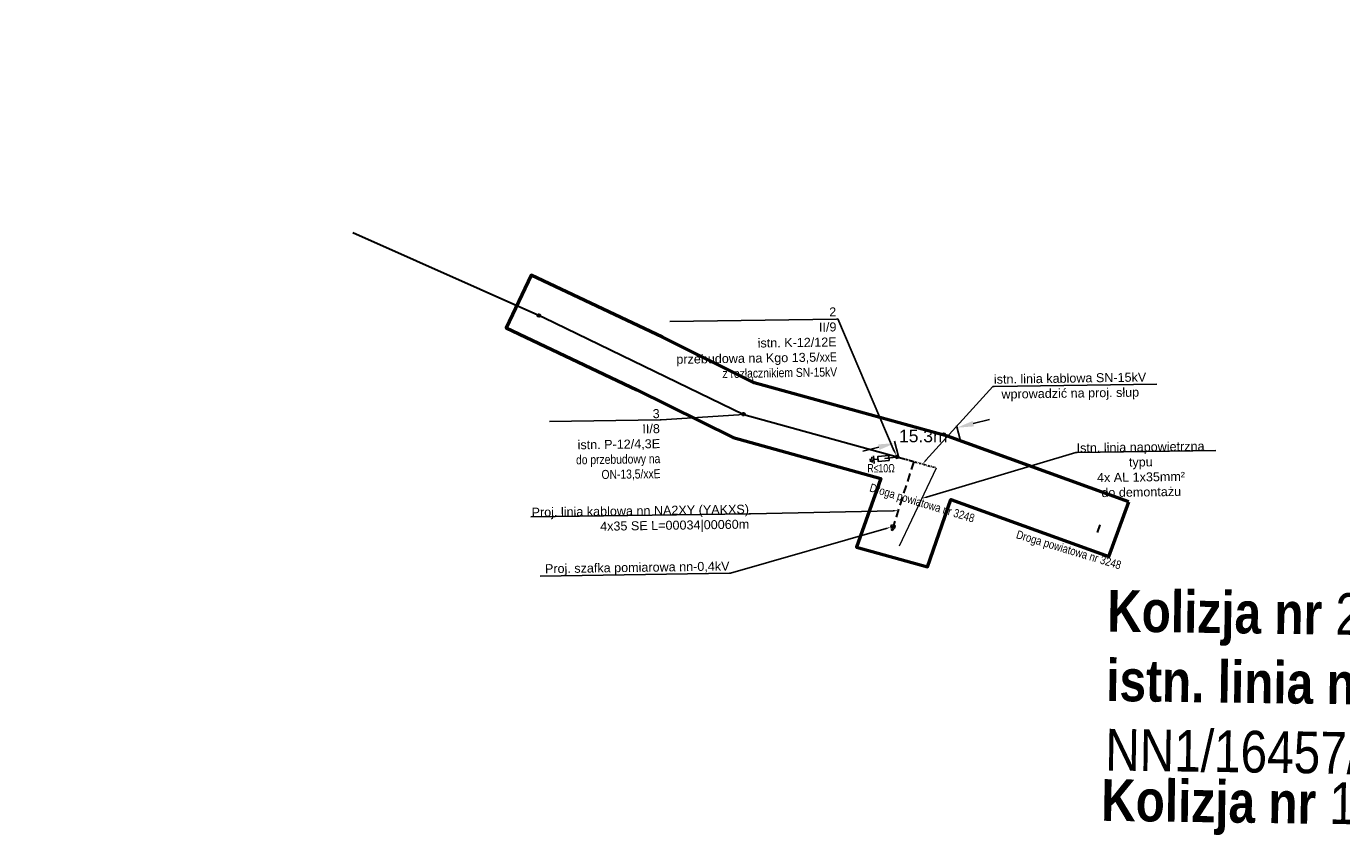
# Model space of a CAD drawing. Header units: millimetres. Extents: x 6504137 to 6515825, y 5737606 to 5784558.
# Tile 64 of 115: x 6512856 to 6513171, y 5760772 to 5760967. Entities that reach past the tile are written whole.
import ezdxf
from ezdxf import colors
from ezdxf.entities.mleader import LeaderData, LeaderLine
from ezdxf.math import Vec2, Vec3

# ---------------------------------------------------------------- set-up
doc = ezdxf.new("R2010")
doc.units = ezdxf.units.MM
doc.linetypes.add('JIS_02_2.0', pattern=[3, 2, -1])
doc.linetypes.add('KRESKAKROPKA', pattern=[1, 0.5, -0.25, 0, -0.25])
for name, color, linetype in [('- kolizja linia nn', 132, 'Continuous'), ('- kolizja linia SN', 1, 'Continuous'), ('_Kąt załomu', 7, 'Continuous'), ('_Opisy', 7, 'Continuous')]:
    doc.layers.add(name, color=color, linetype=linetype)
for name, color, linetype, lineweight in [('-Linia kablowa nn', 132, 'JIS_02_2.0', 30), ('-Linia kablowa SN', 1, 'KRESKAKROPKA', 30), ('_-demontaż nn', 132, 'DEMONTAZ', 20), ('_trasa_slupy', 1, 'Continuous', 20), ('_Zakres mapy projektowej', 4, 'Continuous', 50)]:
    doc.layers.add(name, color=color, linetype=linetype, lineweight=lineweight)
doc.layers.add('-wymiary', color=7, linetype='Continuous', lineweight=35, true_color=0x000000)
doc.layers.add('istn. linia nap.', color=7, linetype='Continuous', lineweight=0, true_color=0x000000)
doc.styles.add('Arial_Narr', font='ARIALN.TTF')
doc.styles.add('GEO-INFO', font='arial.ttf')
doc.styles.add('Nr działek', font='ARIALN.TTF', dxfattribs={"width": 0.75})
doc.styles.get("Standard").update_dxf_attribs({"font": 'ARIALN.TTF'})
doc.linetypes.add('DEMONTAZ', pattern='A,1,["x",Standard,S=1,R=0,X=-0.1,Y=-0.35],1', length=2)
doc.dimstyles.new('Kat załomu', dxfattribs={"dimtxt": 2.2, "dimasz": 5, "dimexe": 0.18, "dimexo": 0.0625, "dimtad": 0, "dimtih": 1, "dimtoh": 1, "dimdec": 4, "dimzin": 0, "dimdsep": 46, "dimtxsty": 'Standard', "dimcen": 0.9, "dimse1": 1, "dimse2": 1, "dimadec": 0, "dimazin": 0, "dimtfac": 1, "dimtdec": 4, "dimtofl": 0, "dimtmove": 0, "dimatfit": 3, "dimfxl": 1, "dimtolj": 1, "dimtzin": 0, "dimarcsym": 0})
doc.dimstyles.new('McRobic', dxfattribs={"dimtxt": 3, "dimasz": 4, "dimexe": 0.5, "dimexo": 0.04, "dimgap": 0.4, "dimtad": 0, "dimtih": 1, "dimtoh": 1, "dimdec": 1, "dimrnd": 0.01, "dimzin": 0, "dimdsep": 46, "dimtxsty": 'Standard', "dimcen": 0.09, "dimadec": 0, "dimazin": 0, "dimtfac": 1, "dimtdec": 1, "dimtofl": 0, "dimtmove": 0, "dimatfit": 3, "dimfxl": 1, "dimtolj": 1, "dimtzin": 0, "dimlwd": 25, "dimlwe": 25, "dimarcsym": 0})

# ---------------------------------------------------------------- blocks, each defined once
blk = doc.blocks.new('*D36')
at = {"layer": '_Kąt załomu', "color": 0, "lineweight": -2, "transparency": 16777216}
for start, end in [(15.8019, 77.7867), (297.241, 359.2576)]:
    blk.add_arc((6512550.21, 5763015.53), 21.59, start, end, dxfattribs=at)
at = {"layer": '_Kąt załomu', "color": 0, "transparency": 16777216}
for points in [[(6512554.69, 5763035.8), (6512554.86, 5763037.46), (6512549.8, 5763037.11)], [(6512560.38, 5762995.55), (6512559.8, 5762997.11), (6512555.41, 5762994.58)]]:
    blk.add_solid(points, dxfattribs=at)
at = {"layer": 'Defpoints', "color": 0, "transparency": 16777216}
for p in [(6512523.51, 5764422.88), (6512567.81, 5763028.02), (6512550.21, 5763015.53), (6513310.87, 5759951.21)]:
    blk.add_point(p, dxfattribs=at)
at = {"layer": '_Kąt załomu', "color": 0, "transparency": 16777216, "insert": (6512571.61, 5763018.35), "char_height": 2.2, "attachment_point": 5, "rotation": 276}
blk.add_mtext('\\A1;167°', dxfattribs=at)
blk = doc.blocks.new('*D37')
at = {"layer": '_Kąt załomu', "color": 0, "lineweight": -2, "transparency": 16777216}
for start, end in [(11.0255, 91.3072), (274.5661, 354.7857)]:
    blk.add_arc((6513310.87, 5759951.21), 22.72, start, end, dxfattribs=at)
at = {"layer": '_Kąt załomu', "color": 0, "transparency": 16777216}
for points in [[(6513310.46, 5759973.1), (6513310.24, 5759974.75), (6513305.4, 5759973.26)], [(6513312.66, 5759927.73), (6513312.71, 5759929.39), (6513307.68, 5759928.71)]]:
    blk.add_solid(points, dxfattribs=at)
at = {"layer": 'Defpoints', "color": 0, "transparency": 16777216}
for p in [(6512550.21, 5763015.53), (6513310.87, 5759951.21), (6513330.4, 5759939.6), (6513238.18, 5759438.35)]:
    blk.add_point(p, dxfattribs=at)
at = {"layer": '_Kąt załomu', "color": 0, "transparency": 16777216, "insert": (6513333.56, 5759952.37), "char_height": 2.2, "attachment_point": 5, "rotation": 276}
blk.add_mtext('\\A1;202°', dxfattribs=at)
blk = doc.blocks.new('OKRAG_PELNY')
at = {"color": 0}
blk.add_lwpolyline([(0.5, 0), (0.482963, -0.12941), (0.433013, -0.25), (0.353553, -0.353553), (0.25, -0.433013), (0.12941, -0.482963), (0, -0.5), (-0.12941, -0.482963), (-0.25, -0.433013), (-0.353553, -0.353553), (-0.433013, -0.25), (-0.482963, -0.12941), (-0.5, 0), (-0.482963, 0.12941), (-0.433013, 0.25), (-0.353553, 0.353553), (-0.25, 0.433013), (-0.12941, 0.482963), (0, 0.5), (0.12941, 0.482963), (0.25, 0.433013), (0.353553, 0.353553), (0.433013, 0.25), (0.482963, 0.12941)], close=True, dxfattribs=at)
blk = doc.blocks.new('*D198')
at = {"layer": '-wymiary', "color": 0, "linetype": 'Continuous', "lineweight": 25, "transparency": 16777216}
for p, q in [((6513079.8, 5760867.96), (6513078.89, 5760871.63)), ((6513064.94, 5760864.26), (6513064.02, 5760867.94))]:
    blk.add_line(p, q, dxfattribs=at)
at = {"layer": '-wymiary', "color": 0, "lineweight": 25, "transparency": 16777216}
for p, q in [((6513082.89, 5760872.11), (6513086.77, 5760873.07)), ((6513060.26, 5760866.49), (6513056.38, 5760865.52))]:
    blk.add_line(p, q, dxfattribs=at)
at = {"layer": '-wymiary', "color": 0, "transparency": 16777216}
for points in [[(6513082.73, 5760872.75), (6513083.05, 5760871.46), (6513079.01, 5760871.14)], [(6513060.42, 5760865.84), (6513060.1, 5760867.13), (6513064.14, 5760867.45)]]:
    blk.add_solid(points, dxfattribs=at)
at = {"layer": 'Defpoints', "color": 0, "transparency": 16777216}
for p in [(6513079.81, 5760867.92), (6513064.14, 5760867.45), (6513064.95, 5760864.23)]:
    blk.add_point(p, dxfattribs=at)
at = {"layer": '-wymiary', "color": 0, "transparency": 16777216, "insert": (6513070.91, 5760869.13), "char_height": 3, "attachment_point": 5, "rotation": 0.0213, "style": 'GEO-INFO'}
blk.add_mtext('\\A1;15.3m', dxfattribs=at)

msp = doc.modelspace()

# ---------------------------------------------------------------- linework, layer by layer
at = {"layer": '- kolizja linia SN', "linetype": 'ByBlock'}
for points in [[(6513058.23939, 5760862.99049), (6513058.23939, 5760862.99049), (6513058.16512, 5760863.70839)], [(6513058.53699, 5760864.0643), (6513058.53699, 5760864.0643), (6513058.66927, 5760862.78553)], [(6513060.04016, 5760863.5866), (6513059.02916, 5760863.48202), (6513059.12055, 5760862.59856), (6513058.93361, 5760864.40564)], [(6513062.69618, 5760863.86136), (6513061.72306, 5760863.76069), (6513064.32259, 5760864.0342)]]:
    msp.add_lwpolyline(points, dxfattribs=at)
msp.add_lwpolyline([(6513062.757, 5760863.27338), (6513060.10099, 5760862.99862), (6513059.97369, 5760864.22918), (6513062.62971, 5760864.50393)], close=True, dxfattribs=at)
at = {"layer": '-Linia kablowa SN', "elevation": 100}
msp.add_lwpolyline([(6513064.60684, 5760864.14096), (6513064.60684, 5760864.14096), (6513064.60684, 5760864.14096), (6513064.60684, 5760864.14096), (6513064.60684, 5760864.14096), (6513064.60684, 5760864.14096), (6513064.60684, 5760864.14096), (6513064.60684, 5760864.14096), (6513064.60684, 5760864.14096), (6513064.60684, 5760864.14096), (6513064.60684, 5760864.14096), (6513064.60684, 5760864.14096), (6513064.60684, 5760864.14096), (6513064.60684, 5760864.14096), (6513064.60684, 5760864.14096), (6513064.60684, 5760864.14096), (6513064.60684, 5760864.14096), (6513064.60684, 5760864.14096), (6513064.60684, 5760864.14096), (6513064.60684, 5760864.14096), (6513064.60684, 5760864.14096), (6513064.60684, 5760864.14096), (6513064.60684, 5760864.14096), (6513064.60684, 5760864.14096), (6513064.60684, 5760864.14096), (6513064.60684, 5760864.14096), (6513064.60684, 5760864.14096), (6513064.60684, 5760864.14096), (6513064.60684, 5760864.14096), (6513064.60684, 5760864.14096), (6513064.60684, 5760864.14096), (6513064.60684, 5760864.14096), (6513064.60684, 5760864.14096), (6513064.60684, 5760864.14096), (6513064.60684, 5760864.14096), (6513064.60684, 5760864.14096), (6513064.60684, 5760864.14096), (6513064.60684, 5760864.14096), (6513064.60684, 5760864.14096), (6513064.60684, 5760864.14096), (6513064.60684, 5760864.14096), (6513064.60684, 5760864.14096), (6513064.60684, 5760864.14096), (6513064.60684, 5760864.14096), (6513064.60684, 5760864.14096), (6513064.60684, 5760864.14096), (6513064.60684, 5760864.14096), (6513064.60684, 5760864.14096), (6513064.60684, 5760864.14096), (6513064.60684, 5760864.14096), (6513064.60684, 5760864.14096), (6513064.60684, 5760864.14096), (6513064.60684, 5760864.14096), (6513064.60684, 5760864.14096), (6513064.60684, 5760864.14096), (6513064.60684, 5760864.14096), (6513064.60684, 5760864.14096), (6513064.60684, 5760864.14096), (6513064.60684, 5760864.14096), (6513064.60684, 5760864.14096), (6513064.60684, 5760864.14096), (6513064.60684, 5760864.14096), (6513064.60684, 5760864.14096), (6513064.60684, 5760864.14096), (6513064.60684, 5760864.14096), (6513064.60684, 5760864.14096), (6513064.60684, 5760864.14096), (6513064.60684, 5760864.14096), (6513064.60684, 5760864.14096), (6513064.60684, 5760864.14096), (6513064.60684, 5760864.14096), (6513064.60684, 5760864.14096), (6513064.60684, 5760864.14096), (6513064.60684, 5760864.14096), (6513064.60684, 5760864.14096), (6513064.60684, 5760864.14096), (6513064.60684, 5760864.14096), (6513064.60684, 5760864.14096), (6513064.60684, 5760864.14096), (6513064.60684, 5760864.14096), (6513064.60684, 5760864.14096), (6513064.60684, 5760864.14096), (6513064.60684, 5760864.14096), (6513064.60684, 5760864.14096), (6513064.60684, 5760864.14096), (6513064.60684, 5760864.14096), (6513064.60684, 5760864.14096), (6513064.60684, 5760864.14096), (6513064.60684, 5760864.14096), (6513064.60684, 5760864.14096), (6513064.60684, 5760864.14096), (6513064.60684, 5760864.14096), (6513064.60684, 5760864.14096), (6513064.60684, 5760864.14096), (6513064.60684, 5760864.14096), (6513064.60684, 5760864.14096), (6513064.60684, 5760864.14096), (6513064.60684, 5760864.14096), (6513064.60684, 5760864.14096), (6513064.60684, 5760864.14096), (6513064.60684, 5760864.14096), (6513064.60684, 5760864.14096), (6513064.60684, 5760864.14096), (6513064.60684, 5760864.14096), (6513064.60684, 5760864.14096), (6513064.60684, 5760864.14096), (6513064.60684, 5760864.14096), (6513064.60684, 5760864.14096), (6513064.60684, 5760864.14096), (6513064.60684, 5760864.14096), (6513064.60684, 5760864.14096), (6513064.60684, 5760864.14096), (6513064.60684, 5760864.14096), (6513064.60684, 5760864.14096), (6513064.60684, 5760864.14096), (6513064.60684, 5760864.14096), (6513064.60684, 5760864.14096), (6513064.60684, 5760864.14096), (6513064.60684, 5760864.14096), (6513064.60684, 5760864.14096), (6513064.60684, 5760864.14096), (6513064.60684, 5760864.14096), (6513064.60684, 5760864.14096), (6513064.60684, 5760864.14096), (6513064.60684, 5760864.14096), (6513064.60684, 5760864.14096), (6513064.60684, 5760864.14096), (6513064.60684, 5760864.14096), (6513064.60684, 5760864.14096), (6513064.60684, 5760864.14096), (6513064.60684, 5760864.14096), (6513064.60684, 5760864.14096), (6513064.60684, 5760864.14096), (6513064.60684, 5760864.14096), (6513064.60684, 5760864.14096), (6513064.60684, 5760864.14096), (6513064.60684, 5760864.14096), (6513064.60684, 5760864.14096), (6513064.60684, 5760864.14096), (6513064.60684, 5760864.14096), (6513064.60684, 5760864.14096), (6513064.60684, 5760864.14096), (6513064.60684, 5760864.14096), (6513064.60684, 5760864.14096), (6513064.60684, 5760864.14096), (6513064.60684, 5760864.14096), (6513064.60684, 5760864.14096), (6513064.60684, 5760864.14096), (6513064.60684, 5760864.14096), (6513064.60684, 5760864.14096), (6513064.60684, 5760864.14096), (6513064.60684, 5760864.14096), (6513064.60684, 5760864.14096), (6513064.60684, 5760864.14096), (6513064.60684, 5760864.14096), (6513064.60684, 5760864.14096), (6513064.60684, 5760864.14096), (6513064.60684, 5760864.14096), (6513064.60684, 5760864.14096), (6513064.60684, 5760864.14096), (6513064.60684, 5760864.14096), (6513064.60684, 5760864.14096), (6513064.60684, 5760864.14096), (6513064.60684, 5760864.14096), (6513064.60684, 5760864.14096), (6513064.60684, 5760864.14096), (6513064.60684, 5760864.14096), (6513064.60684, 5760864.14096), (6513064.60684, 5760864.14096), (6513064.60684, 5760864.14096), (6513064.60684, 5760864.14096), (6513064.60684, 5760864.14096), (6513064.60684, 5760864.14096), (6513064.60684, 5760864.14096), (6513064.60684, 5760864.14096), (6513064.60684, 5760864.14096), (6513064.60684, 5760864.14096), (6513064.60684, 5760864.14096), (6513064.60684, 5760864.14096), (6513064.60684, 5760864.14096), (6513064.60684, 5760864.14096), (6513064.60684, 5760864.14096), (6513064.60684, 5760864.14096), (6513064.60684, 5760864.14096), (6513064.60684, 5760864.14096), (6513064.60684, 5760864.14096), (6513064.60684, 5760864.14096), (6513064.60684, 5760864.14096), (6513064.60684, 5760864.14096), (6513064.60684, 5760864.14096), (6513064.60684, 5760864.14096), (6513064.60684, 5760864.14096), (6513064.60684, 5760864.14096), (6513064.60684, 5760864.14096), (6513064.60684, 5760864.14096), (6513064.60684, 5760864.14096), (6513064.60684, 5760864.14096), (6513064.60684, 5760864.14096), (6513064.60684, 5760864.14096), (6513064.60684, 5760864.14096), (6513064.60684, 5760864.14096), (6513064.60684, 5760864.14096), (6513064.60684, 5760864.14096), (6513064.60684, 5760864.14096), (6513064.60684, 5760864.14096), (6513064.60684, 5760864.14096), (6513064.60684, 5760864.14096), (6513064.60684, 5760864.14096), (6513064.60684, 5760864.14096), (6513064.60684, 5760864.14096), (6513064.60684, 5760864.14096), (6513064.60684, 5760864.14096), (6513064.60684, 5760864.14096), (6513064.60684, 5760864.14096), (6513064.60684, 5760864.14096), (6513064.60684, 5760864.14096), (6513064.60684, 5760864.14096), (6513064.60684, 5760864.14096), (6513064.60684, 5760864.14096), (6513064.60684, 5760864.14096), (6513064.60684, 5760864.14096), (6513064.60684, 5760864.14096), (6513064.60684, 5760864.14096), (6513064.60684, 5760864.14096), (6513064.60684, 5760864.14096), (6513064.60684, 5760864.14096), (6513064.60684, 5760864.14096), (6513064.60684, 5760864.14096), (6513064.60684, 5760864.14096), (6513064.60684, 5760864.14096), (6513064.60684, 5760864.14096), (6513064.60684, 5760864.14096), (6513064.60684, 5760864.14096), (6513064.60684, 5760864.14096), (6513064.60684, 5760864.14096), (6513064.60684, 5760864.14096), (6513064.60684, 5760864.14096), (6513064.60684, 5760864.14096), (6513064.60684, 5760864.14096), (6513064.60684, 5760864.14096), (6513064.60684, 5760864.14096), (6513064.60684, 5760864.14096), (6513064.60684, 5760864.14096), (6513064.60684, 5760864.14096), (6513064.60684, 5760864.14096), (6513064.60684, 5760864.14096), (6513064.60684, 5760864.14096), (6513064.60684, 5760864.14096), (6513064.60684, 5760864.14096), (6513064.60684, 5760864.14096), (6513064.60684, 5760864.14096), (6513064.60684, 5760864.14096), (6513064.60684, 5760864.14096), (6513064.60684, 5760864.14096), (6513064.60684, 5760864.14096), (6513064.60684, 5760864.14096), (6513064.60684, 5760864.14096), (6513064.60684, 5760864.14096), (6513064.60684, 5760864.14096), (6513064.60684, 5760864.14096), (6513064.60684, 5760864.14096), (6513064.60684, 5760864.14096), (6513064.60684, 5760864.14096), (6513064.60684, 5760864.14096), (6513064.60684, 5760864.14096), (6513064.60684, 5760864.14096), (6513064.60684, 5760864.14096), (6513064.60684, 5760864.14096), (6513064.60684, 5760864.14096), (6513064.60684, 5760864.14096), (6513064.60684, 5760864.14096), (6513064.60684, 5760864.14096), (6513064.60684, 5760864.14096), (6513064.60684, 5760864.14096), (6513064.60684, 5760864.14096), (6513064.60684, 5760864.14096), (6513064.60684, 5760864.14096), (6513064.60684, 5760864.14096), (6513064.60684, 5760864.14096), (6513064.60684, 5760864.14096), (6513064.60684, 5760864.14096), (6513064.60684, 5760864.14096), (6513064.60684, 5760864.14096), (6513064.60684, 5760864.14096), (6513064.60684, 5760864.14096), (6513064.60684, 5760864.14096), (6513064.60684, 5760864.14096), (6513064.60684, 5760864.14096), (6513064.60684, 5760864.14096), (6513064.60684, 5760864.14096), (6513064.60684, 5760864.14096), (6513064.60684, 5760864.14096), (6513064.60684, 5760864.14096), (6513064.60684, 5760864.14096), (6513064.60684, 5760864.14096), (6513064.60684, 5760864.14096), (6513064.60684, 5760864.14096), (6513064.60684, 5760864.14096), (6513074.05, 5760861.52), (6513074.05, 5760861.52), (6513074.05, 5760861.52), (6513074.05, 5760861.52), (6513074.05, 5760861.52), (6513074.05, 5760861.52), (6513074.05, 5760861.52), (6513074.05, 5760861.52), (6513074.05, 5760861.52), (6513074.05, 5760861.52), (6513074.05, 5760861.52), (6513074.05, 5760861.52), (6513074.05, 5760861.52), (6513074.05, 5760861.52), (6513074.05, 5760861.52), (6513074.05, 5760861.52), (6513074.05, 5760861.52), (6513074.05, 5760861.52), (6513074.05, 5760861.52), (6513074.05, 5760861.52), (6513074.05, 5760861.52), (6513074.05, 5760861.52), (6513074.05, 5760861.52), (6513074.05, 5760861.52), (6513074.05, 5760861.52), (6513074.05, 5760861.52), (6513074.05, 5760861.52), (6513074.05, 5760861.52), (6513074.05, 5760861.52), (6513074.05, 5760861.52), (6513074.05, 5760861.52), (6513074.05, 5760861.52), (6513074.05, 5760861.52)], dxfattribs=at)
at = {"layer": 'istn. linia nap.', "color": 18, "linetype": 'Continuous', "lineweight": 30, "true_color": 0x000000}
for p, q in [((6512934.07037, 5760917.9526), (6512979.84368, 5760897.59689)), ((6512979.84368, 5760897.59689), (6513027.83725, 5760874.3464)), ((6513027.83725, 5760874.3464), (6513064.60684, 5760864.14096))]:
    msp.add_line(p, q, dxfattribs=at)

# ---------------------------------------------------------------- block references
at = {"layer": '-Linia kablowa SN', "color": 1, "lineweight": 18, "xscale": 0.7000000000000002, "yscale": 0.7000000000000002, "rotation": 300.621935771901}
for p in [(6512978.68857, 5760898.04281), (6513027.746, 5760874.37997), (6513064.60684, 5760864.14096)]:
    msp.add_blockref('OKRAG_PELNY', p, dxfattribs=at)

# ---------------------------------------------------------------- texts
at = {"layer": '_Opisy', "char_height": 2, "attachment_point": 5, "rotation": 343.2125216, "bg_fill": 3, "box_fill_scale": 1, "bg_fill_color": 256, "bg_fill_transparency": 0}
for insert in [(6513070.55572, 5760852.81012), (6513105.73685, 5760841.57254)]:
    msp.add_mtext_dynamic_manual_height_columns('Droga powiatowa nr 3248', width=26.1116023, gutter_width=10, heights=[0], dxfattribs=dict(at, insert=insert))
at = {"layer": '_trasa_slupy', "insert": (6513115.12363, 5760832.25203), "char_height": 10, "width": 348.1955042, "attachment_point": 1, "rotation": 359.205026, "style": 'Arial_Narr'}
msp.add_mtext('{\\fArial Narrow|b1|i0|c238|p34;Kolizja nr }20\\P{\\fArial Narrow|b1|i0|c238|p34;istn. linia nap nn 0,4kV\\P}NN1/16457/01', dxfattribs=at)
at = {"layer": '_trasa_slupy', "color": 5, "insert": (6513113.67856, 5760786.84283), "char_height": 10, "width": 348.1955042, "attachment_point": 1, "rotation": 359.205026, "style": 'Arial_Narr'}
msp.add_mtext('{\\fArial Narrow|b1|i0|c238|p34;Kolizja nr }13-nn', dxfattribs=at)

# ---------------------------------------------------------------- dimensions: what is measured, and where the dimension line sits
at = {"layer": '-wymiary', "color": 7, "linetype": 'Continuous'}
dim = msp.add_linear_dim(base=(6513064.14403, 5760867.45099), p1=(6513079.80923, 5760867.91725), p2=(6513064.94536, 5760864.22505), angle=193.9499882, dimstyle='McRobic', override={"dimpost": 'm', "dimtxsty": 'GEO-INFO'}, dxfattribs=at)
dim.commit()
dim.dimension.update_dxf_attribs({"geometry": '*D198', "text_midpoint": (6513070.90747, 5760869.13104), "dimtype": 161, "text_rotation": 210})

# ---------------------------------------------------------------- leaders
at = {"layer": '_Opisy', "linetype": 'Continuous'}
ml = msp.add_multileader_mtext('Standard', dxfattribs=at)
ml.set_content('{\\fArial|b0|i0|c238|p34;2\\PII/9      \\P\\C256;istn. K-12/12E \\Pprzebudowa na Kgo 13,5/}xxE\\Pz rozłącznikiem SN-15kV', color=256)
ml.set_leader_properties()
ml.build(insert=Vec2(0, 0))
ml.multileader.update_dxf_attribs({"text_left_attachment_type": 6, "text_right_attachment_type": 6, "dogleg_length": 0.36, "arrow_head_size": 1.2, "scale": 0.8})
ctx = ml.context
ctx.base_point, ctx.scale, ctx.char_height, ctx.arrow_head_size, ctx.landing_gap_size, ctx.plane_origin, ctx.plane_x_axis, ctx.plane_y_axis = Vec3(6513011.787, 5760896.65243), 0.8, 2.16, 1.2, 0.072, Vec3(6512878.64584, 5761024.28817), Vec3(0.999892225, 0.014681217), Vec3(-0.014681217, 0.999892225)
ctx.left_attachment, ctx.right_attachment, ctx.text_align_type = 6, 6, 2
notes = []
notes.append((ctx, [(0, (1, 1, 0), (6513050.40087, 5760897.21939), (-0.999892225, -0.014681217), 0.288, [(0, [(6513064.42856, 5760864.44215)], 0, [])])]))
ctx.mtext.insert, ctx.mtext.text_direction, ctx.mtext.rotation, ctx.mtext.alignment, ctx.mtext.flow_direction = Vec3(6513049.99987, 5760900.00884), Vec3(0.999892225, 0.014681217), 0.014681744, 3, 5
ml = msp.add_multileader_mtext('Standard', dxfattribs=at)
ml.set_content('{\\fArial|b0|i0|c238|p34;3\\PII/8      \\P\\C256;istn. P-12/4,3E\\P}do przebudowy na \\PON-13,5/xxE ', color=256)
ml.set_leader_properties()
ml.build(insert=Vec2(0, 0))
ml.multileader.update_dxf_attribs({"text_left_attachment_type": 6, "text_right_attachment_type": 6, "dogleg_length": 0.36, "arrow_head_size": 1.2, "scale": 0.8})
ctx = ml.context
ctx.base_point, ctx.scale, ctx.char_height, ctx.arrow_head_size, ctx.landing_gap_size, ctx.plane_origin, ctx.plane_x_axis, ctx.plane_y_axis = Vec3(6512987.57371, 5760872.71304), 0.8, 2.16, 1.2, 0.072, Vec3(6512836.28078, 5761000.08226), Vec3(0.999892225, 0.014681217), Vec3(-0.014681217, 0.999892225)
ctx.left_attachment, ctx.right_attachment, ctx.text_align_type = 6, 6, 2
notes.append((ctx, [(0, (1, 1, 0), (6513008.03581, 5760873.01348), (-0.999892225, -0.014681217), 0.288, [(0, [(6513027.83725, 5760874.3464)], 0, [])])]))
ctx.mtext.insert, ctx.mtext.text_direction, ctx.mtext.rotation, ctx.mtext.alignment, ctx.mtext.flow_direction = Vec3(6513007.63774, 5760875.60404), Vec3(0.999892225, 0.014681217), 0.014681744, 3, 5
for ctx, leaders in notes:
    for number, flags, end, landing, length, lines in leaders:
        leader = LeaderData()
        leader.index, (leader.has_last_leader_line, leader.has_dogleg_vector, leader.attachment_direction) = number, flags
        leader.last_leader_point, leader.dogleg_vector, leader.dogleg_length = Vec3(end), Vec3(landing), length
        for number, points, colour, breaks in lines:
            line = LeaderLine()
            line.index, line.vertices, line.color, line.breaks = number, Vec3.list(points), colors.encode_raw_color(colour), breaks
            leader.lines.append(line)
        ctx.leaders.append(leader)

# ---------------------------------------------------------------- next in the draw order: hatches: boundary and pattern name
at = {"layer": '- kolizja linia nn', "transparency": 33554687}
h = msp.add_hatch(color=141, dxfattribs=at)
h.dxf.hatch_style = 1
h.paths.add_polyline_path([(6513063.14556, 5760847.28246), (6513064.17374, 5760847.56067), (6513064.01972, 5760847.02916)])
h = msp.add_hatch(color=141, dxfattribs=at)
h.dxf.hatch_style = 1
h.paths.add_polyline_path([(6513063.14556, 5760847.28246), (6513064.17374, 5760847.56067), (6513064.01972, 5760847.02916)])

# ---------------------------------------------------------------- next in the draw order: linework, layer by layer
at = {"layer": '- kolizja linia nn', "linetype": 'ByBlock'}
for points in [[(6513063.58264, 5760847.15581), (6513063.47632, 5760846.78979), (6513063.79616, 5760846.69688), (6513063.14194, 5760846.88692)], [(6513063.58264, 5760847.15581), (6513063.47632, 5760846.78979), (6513063.79616, 5760846.69688), (6513063.14194, 5760846.88692)], [(6513063.20456, 5760846.70096), (6513063.20456, 5760846.70096), (6513063.66752, 5760846.56647)], [(6513063.20456, 5760846.70096), (6513063.20456, 5760846.70096), (6513063.66752, 5760846.56647)], [(6513063.53565, 5760846.44603), (6513063.53565, 5760846.44603), (6513063.27575, 5760846.52153)], [(6513063.53565, 5760846.44603), (6513063.53565, 5760846.44603), (6513063.27575, 5760846.52153)]]:
    msp.add_lwpolyline(points, dxfattribs=at)
at = {"layer": '- kolizja linia nn'}
msp.add_lwpolyline([(6513063.29958, 5760847.81397), (6513064.17374, 5760847.56067), (6513064.01972, 5760847.02916), (6513063.14556, 5760847.28246)], close=True, dxfattribs=at)
msp.add_lwpolyline([(6513063.29958, 5760847.81397), (6513064.17374, 5760847.56067), (6513064.01972, 5760847.02916), (6513063.14556, 5760847.28246)], close=True, dxfattribs=at)
msp.add_lwpolyline([(6513063.14556, 5760847.28246), (6513064.17374, 5760847.56067), (6513064.01972, 5760847.02916), (6513063.14556, 5760847.28246)], dxfattribs=at)
msp.add_lwpolyline([(6513063.14556, 5760847.28246), (6513064.17374, 5760847.56067), (6513064.01972, 5760847.02916), (6513063.14556, 5760847.28246)], dxfattribs=at)
at = {"layer": '-Linia kablowa nn'}
for points in [[(6513064.60684, 5760864.14096), (6513064.60684, 5760864.14096), (6513064.60684, 5760864.14096), (6513064.60684, 5760864.14096), (6513064.60684, 5760864.14096), (6513064.60684, 5760864.14096), (6513064.60684, 5760864.14096), (6513064.60684, 5760864.14096), (6513064.60684, 5760864.14096), (6513064.60684, 5760864.14096), (6513064.60684, 5760864.14096), (6513064.60684, 5760864.14096), (6513064.60684, 5760864.14096), (6513064.60684, 5760864.14096), (6513064.60684, 5760864.14096), (6513064.60684, 5760864.14096), (6513064.60684, 5760864.14096), (6513064.60684, 5760864.14096), (6513064.60684, 5760864.14096), (6513064.60684, 5760864.14096), (6513064.60684, 5760864.14096), (6513064.60684, 5760864.14096), (6513064.60684, 5760864.14096), (6513064.60684, 5760864.14096), (6513064.60684, 5760864.14096), (6513064.60684, 5760864.14096), (6513064.60684, 5760864.14096), (6513068.61191, 5760863.02935), (6513068.61191, 5760863.02935), (6513068.61191, 5760863.02935), (6513068.61191, 5760863.02935), (6513068.61191, 5760863.02935), (6513068.61191, 5760863.02935), (6513068.61191, 5760863.02935), (6513068.61191, 5760863.02935), (6513068.61191, 5760863.02935), (6513068.61191, 5760863.02935), (6513068.61191, 5760863.02935), (6513068.61191, 5760863.02935), (6513068.61191, 5760863.02935), (6513068.61191, 5760863.02935), (6513068.61191, 5760863.02935), (6513068.61191, 5760863.02935), (6513068.61191, 5760863.02935), (6513068.61191, 5760863.02935), (6513068.61191, 5760863.02935), (6513068.61191, 5760863.02935), (6513068.61191, 5760863.02935), (6513068.61191, 5760863.02935), (6513068.61191, 5760863.02935), (6513068.61191, 5760863.02935), (6513068.61191, 5760863.02935), (6513068.61191, 5760863.02935), (6513068.61191, 5760863.02935), (6513068.61191, 5760863.02935), (6513068.61191, 5760863.02935), (6513068.61191, 5760863.02935), (6513068.61191, 5760863.02935), (6513068.61191, 5760863.02935), (6513063.72982, 5760847.68418), (6513063.72982, 5760847.68418), (6513063.72982, 5760847.68418), (6513063.72982, 5760847.68418), (6513063.72982, 5760847.68418), (6513063.72982, 5760847.68418)], [(6513112.72105, 5760846.00798), (6513112.72105, 5760846.00798), (6513112.72105, 5760846.00798), (6513112.72105, 5760846.00798), (6513112.72105, 5760846.00798), (6513112.72105, 5760846.00798), (6513112.72105, 5760846.00798), (6513112.72105, 5760846.00798), (6513112.72105, 5760846.00798), (6513112.72105, 5760846.00798), (6513112.72105, 5760846.00798), (6513112.72105, 5760846.00798), (6513112.72105, 5760846.00798), (6513112.72105, 5760846.00798), (6513112.72105, 5760846.00798), (6513112.72105, 5760846.00798), (6513112.72105, 5760846.00798), (6513112.72105, 5760846.00798), (6513112.72105, 5760846.00798), (6513112.72105, 5760846.00798), (6513112.72105, 5760846.00798), (6513112.72105, 5760846.00798), (6513112.72105, 5760846.00798), (6513112.72105, 5760846.00798), (6513112.72105, 5760846.00798), (6513112.72105, 5760846.00798), (6513112.72105, 5760846.00798), (6513113.3587, 5760847.8046), (6513113.3587, 5760847.8046), (6513113.3587, 5760847.8046), (6513113.3587, 5760847.8046), (6513113.3587, 5760847.8046), (6513113.3587, 5760847.8046)]]:
    msp.add_lwpolyline(points, dxfattribs=at)
at = {"layer": '_-demontaż nn', "linetype": 'DEMONTAZ'}
msp.add_line((6513065.18212, 5760842.81095), (6513074.05, 5760861.52), dxfattribs=at)
at = {"layer": '_Zakres mapy projektowej', "color": 4}
msp.add_lwpolyline([(6513120.21046, 5760853.37053), (6513076.72918, 5760869.0721), (6513030.3476, 5760881.94114), (6513008.30909, 5760892.83014), (6512976.86177, 5760907.74883), (6512970.86114, 5760895.10002), (6513002.2076, 5760880.22917), (6513025.33098, 5760868.80415), (6513060.71016, 5760858.98784), (6513054.88224, 5760842.49723), (6513071.93766, 5760837.78342), (6513077.52007, 5760853.90166), (6513115.45544, 5760840.20277)], close=True, dxfattribs=at)

# ---------------------------------------------------------------- next in the draw order: texts
at = {"layer": '- kolizja linia SN', "insert": (6513057.48943, 5760862.42031), "char_height": 2, "width": 9.6494767, "attachment_point": 1, "style": 'Nr działek'}
msp.add_mtext('{\\fArial|b0|i0|c238|p34;R≤10Ω}', dxfattribs=at)

# ---------------------------------------------------------------- next in the draw order: dimensions: what is measured, and where the dimension line sits
at = {"layer": '_Kąt załomu'}
for base, center, p1, p2, picture, middle in [((6512567.81123, 5763028.02479), (6512550.208, 5763015.528), (6512523.51, 5764422.884), (6513310.872, 5759951.209), '*D36', (6512571.61067, 5763018.35098)), ((6513330.40303, 5759939.59784), (6513310.872, 5759951.209), (6512550.208, 5763015.528), (6513238.178, 5759438.352), '*D37', (6513333.56396, 5759952.37309))]:
    dim = msp.add_angular_dim_3p(base=base, center=center, p1=p1, p2=p2, dimstyle='Kat załomu', dxfattribs=at)
    dim.commit()
    dim.dimension.update_dxf_attribs({"geometry": picture, "text_midpoint": middle, "text_rotation": 276})

# ---------------------------------------------------------------- next in the draw order: leaders
at = {"layer": '_Opisy', "linetype": 'Continuous'}
ml = msp.add_multileader_mtext('Standard', dxfattribs=at)
ml.set_content('\\pxqc;{\\fArial|b0|i0|c238|p34;istn. linia kablowa SN-15kV \\P\\C256;wprowadzić na proj. słup }', color=256)
ml.set_leader_properties()
ml.build(insert=Vec2(0, 0))
ml.multileader.update_dxf_attribs({"text_left_attachment_type": 6, "text_right_attachment_type": 6, "dogleg_length": 0.36, "arrow_head_size": 1.2, "scale": 0.8})
ctx = ml.context
ctx.base_point, ctx.scale, ctx.char_height, ctx.arrow_head_size, ctx.landing_gap_size, ctx.plane_origin, ctx.plane_x_axis, ctx.plane_y_axis = Vec3(6513087.91164, 5760881.01299, 10.3), 0.8, 2.16, 1.2, 0.072, Vec3(6513095.11571, 5760978.91617, 10.3), Vec3(0.999892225, 0.014681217), Vec3(-0.014681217, 0.999892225)
ctx.left_attachment, ctx.right_attachment = 6, 6
notes = []
notes.append((ctx, [(1, (1, 1, 0), (6513087.62368, 5760881.00876, 10.3), (0.999892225, 0.014681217), 0.288, [(1, [(6513070.73932, 5760862.43888, 10.3)], 0, [])])]))
ctx.mtext.insert, ctx.mtext.text_direction, ctx.mtext.rotation, ctx.mtext.alignment, ctx.mtext.flow_direction = Vec3(6513106.1093, 5760884.11235, 10.3), Vec3(0.999892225, 0.014681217), 0.014681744, 2, 5
ml = msp.add_multileader_mtext('Standard', dxfattribs=at)
ml.set_content('\\pxqc;{\\fArial|b0|i0|c238|p34;Istn. linia napowietrzna \\P\\pq*;typu \\P4x AL 1x35mm²\\Pdo demontażu}', color=256)
ml.set_leader_properties()
ml.build(insert=Vec2(0, 0))
ml.multileader.update_dxf_attribs({"text_left_attachment_type": 6, "text_right_attachment_type": 6, "dogleg_length": 0.45, "arrow_head_size": 1.2, "scale": 0.8})
ctx = ml.context
ctx.base_point, ctx.scale, ctx.char_height, ctx.arrow_head_size, ctx.landing_gap_size, ctx.plane_origin, ctx.plane_x_axis, ctx.plane_y_axis = Vec3(6513107.84273, 5760865.17592, 41.02), 0.8, 2.16, 1.2, 0.072, Vec3(6513128.13635, 5760896.34857, 41.02), Vec3(0.999892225, 0.014681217), Vec3(-0.014681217, 0.999892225)
ctx.left_attachment, ctx.right_attachment = 6, 6
notes.append((ctx, [(0, (1, 1, 0), (6513107.48277, 5760865.17063, 41.02), (0.999892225, 0.014681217), 0.36, [(0, [(6513070.56321, 5760854.16373, 41.02)], 0, [])])]))
ctx.mtext.insert, ctx.mtext.text_direction, ctx.mtext.rotation, ctx.mtext.alignment, ctx.mtext.flow_direction = Vec3(6513123.0237, 5760867.59441, 41.02), Vec3(0.999892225, 0.014681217), 0.014681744, 2, 5
ml = msp.add_multileader_mtext('Standard', dxfattribs=at)
ml.set_content('{\\fArial|b0|i0|c238|p34;\\C256; Proj. linia kablowa nn NA2XY (YAKXS) \\P4x35 SE L=00034|00060m\\P\\P\\pxqc; }', color=256)
ml.set_leader_properties()
ml.build(insert=Vec2(0, 0))
ml.multileader.update_dxf_attribs({"text_left_attachment_type": 6, "text_right_attachment_type": 6, "dogleg_length": 0.36, "arrow_head_size": 1.2, "scale": 0.8})
ctx = ml.context
ctx.base_point, ctx.scale, ctx.char_height, ctx.arrow_head_size, ctx.landing_gap_size, ctx.plane_origin, ctx.plane_x_axis, ctx.plane_y_axis = Vec3(6512976.14471, 5760849.71941, 51.6), 0.8, 2.16, 1.2, 0.072, Vec3(6512936.10947, 5760607.97391, 51.6), Vec3(0.999892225, 0.014681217), Vec3(-0.014681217, 0.999892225)
ctx.left_attachment, ctx.right_attachment, ctx.text_align_type = 6, 6, 2
notes.append((ctx, [(1, (1, 1, 0), (6513029.46002, 5760850.50222, 51.6), (-0.999892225, -0.014681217), 0.288, [(1, [(6513064.85965, 5760851.23539, 51.6)], 0, [])])]))
ctx.mtext.insert, ctx.mtext.text_direction, ctx.mtext.rotation, ctx.mtext.alignment, ctx.mtext.flow_direction = Vec3(6513029.06779, 5760852.69501, 51.6), Vec3(0.999892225, 0.014681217), 0.014681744, 3, 5
ml = msp.add_multileader_mtext('Standard', dxfattribs=at)
ml.set_content('\\pxqc;{\\fArial|b0|i0|c238|p34;\\C256;Proj. szafka pomiarowa nn-0,4kV}', color=256)
ml.set_leader_properties()
ml.build(insert=Vec2(0, 0))
ml.multileader.update_dxf_attribs({"text_left_attachment_type": 6, "text_right_attachment_type": 6, "dogleg_length": 0.36, "arrow_head_size": 1.2, "scale": 0.8})
ctx = ml.context
ctx.base_point, ctx.scale, ctx.char_height, ctx.arrow_head_size, ctx.landing_gap_size, ctx.plane_origin, ctx.plane_x_axis, ctx.plane_y_axis = Vec3(6512980.22173, 5760835.55765, 113.38), 0.8, 2.16, 1.2, 0.072, Vec3(6512857.73471, 5760703.63561, 113.38), Vec3(0.999892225, 0.014681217), Vec3(-0.014681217, 0.999892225)
ctx.left_attachment, ctx.right_attachment, ctx.text_align_type = 6, 6, 2
notes.append((ctx, [(1, (1, 1, 0), (6513024.66962, 5760836.21027, 113.38), (-0.999892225, -0.014681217), 0.288, [(1, [(6513063.14556, 5760847.28246, 113.38)], 0, [])])]))
ctx.mtext.insert, ctx.mtext.text_direction, ctx.mtext.rotation, ctx.mtext.alignment, ctx.mtext.flow_direction = Vec3(6513002.26012, 5760838.71341, 113.38), Vec3(0.999892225, 0.014681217), 0.014681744, 2, 5
for ctx, leaders in notes:
    for number, flags, end, landing, length, lines in leaders:
        leader = LeaderData()
        leader.index, (leader.has_last_leader_line, leader.has_dogleg_vector, leader.attachment_direction) = number, flags
        leader.last_leader_point, leader.dogleg_vector, leader.dogleg_length = Vec3(end), Vec3(landing), length
        for number, points, colour, breaks in lines:
            line = LeaderLine()
            line.index, line.vertices, line.color, line.breaks = number, Vec3.list(points), colors.encode_raw_color(colour), breaks
            leader.lines.append(line)
        ctx.leaders.append(leader)

doc.saveas('drawing.dxf')
